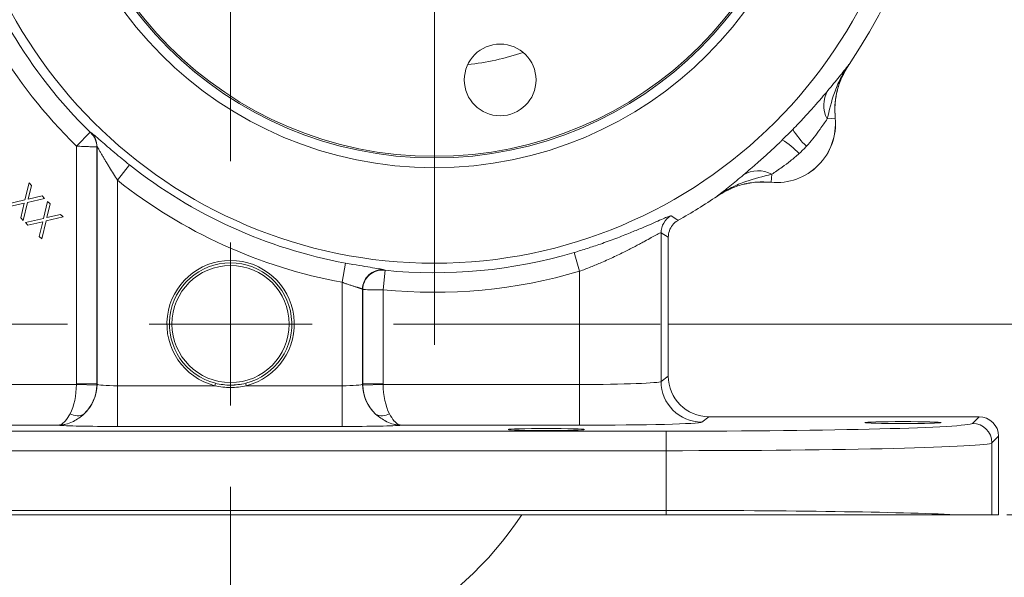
# Model space of a CAD drawing. Header units: inches. Extents: x 0.3 to 33.9, y 0.2 to 21.7.
# Tile 12 of 19: x 21.6 to 27.7, y 5.1 to 8.5. Entities that reach past the tile are written whole.
import ezdxf

# ---------------------------------------------------------------- set-up
doc = ezdxf.new("R2010")
doc.units = ezdxf.units.IN
doc.header["$MEASUREMENT"] = 0
doc.layers.add('SLD-0', color=7, linetype='Continuous', lineweight=15)
doc.styles.add('SLDTEXTSTYLE0', font='TXT', dxfattribs={"width": 0.75})
doc.dimstyles.new('SLDDIMSTYLE0', dxfattribs={"dimtxt": 0.25, "dimasz": 0.13, "dimexe": 0, "dimexo": 0.0625, "dimgap": 0.0625, "dimtad": 0, "dimtih": 1, "dimtoh": 1, "dimrnd": 1e-09, "dimzin": 12, "dimdsep": 46, "dimtxsty": 'SLDTEXTSTYLE0', "dimsah": 1, "dimcen": 0.09, "dimadec": 0, "dimazin": 3, "dimtfac": 1, "dimtofl": 0, "dimtmove": 0, "dimatfit": 3, "dimfxl": 1, "dimfrac": 2, "dimtolj": 1, "dimtzin": 12, "dimarcsym": 0})
doc.dimstyles.new('SLDDIMSTYLE1', dxfattribs={"dimtxt": 0.25, "dimasz": 0.13, "dimexe": 0, "dimexo": 0.0625, "dimgap": 0.0625, "dimtad": 0, "dimtih": 1, "dimtoh": 1, "dimrnd": 1e-09, "dimzin": 12, "dimdsep": 46, "dimtxsty": 'SLDTEXTSTYLE0', "dimsah": 1, "dimcen": 0.09, "dimadec": 0, "dimazin": 3, "dimtfac": 1, "dimtmove": 0, "dimatfit": 0, "dimfxl": 1, "dimfrac": 2, "dimtolj": 1, "dimtzin": 12, "dimarcsym": 0})

# ---------------------------------------------------------------- blocks, each defined once
blk = doc.blocks.new('_D_3')
at = {"layer": 'SLD-0'}
for p, q in [((19.5527, 7.7259), (19.5527, 14.5179)), ((22.9095, 9.3358), (22.9095, 14.5179)), ((19.5527, 14.3929), (20.6124, 14.3929)), ((20.752, 14.4297), (20.7012, 14.4297)), ((20.7012, 14.4297), (20.7012, 14.0329)), ((21.7102, 14.4297), (21.761, 14.4297)), ((21.761, 14.4297), (21.761, 14.0329)), ((22.9095, 14.3929), (21.8497, 14.3929)), ((20.7012, 14.0329), (20.752, 14.0329)), ((21.761, 14.0329), (21.7102, 14.0329))]:
    blk.add_line(p, q, dxfattribs=at)
for points in [[(19.5527, 14.3929), (19.6827, 14.3729), (19.6827, 14.4129)], [(22.9095, 14.3929), (22.7795, 14.4129), (22.7795, 14.3729)]]:
    blk.add_solid(points, dxfattribs=at)
at = {"layer": 'SLD-0', "char_height": 0.25, "attachment_point": 1, "style": 'SLDTEXTSTYLE0'}
for s, insert in [('3.36', (20.8062, 14.8028, 0.413)), ('85.26', (20.8154, 14.3551, 0.413))]:
    blk.add_mtext(s, dxfattribs=dict(at, insert=insert))
blk = doc.blocks.new('_D_4')
at = {"layer": 'SLD-0'}
for p, q in [((29.7431, 6.6508), (29.7431, 6.9008)), ((25.5945, 6.6508), (29.8681, 6.6508)), ((29.264, 6.1026), (29.2132, 6.1026)), ((29.2132, 6.1026), (29.2132, 5.7057)), ((30.2222, 6.1026), (30.273, 6.1026)), ((30.273, 6.1026), (30.273, 5.7057)), ((29.2132, 5.7057), (29.264, 5.7057)), ((30.273, 5.7057), (30.2222, 5.7057)), ((27.6711, 5.4808), (29.8681, 5.4808)), ((29.7431, 5.4808), (29.7431, 5.2308))]:
    blk.add_line(p, q, dxfattribs=at)
for points in [[(29.7431, 6.6508), (29.7631, 6.7808), (29.7231, 6.7808)], [(29.7431, 5.4808), (29.7231, 5.3508), (29.7631, 5.3508)]]:
    blk.add_solid(points, dxfattribs=at)
at = {"layer": 'SLD-0', "char_height": 0.25, "attachment_point": 1, "style": 'SLDTEXTSTYLE0'}
for s, insert in [('1.17', (29.3183, 6.4756, 0.413)), ('29.72', (29.3275, 6.028, 0.413))]:
    blk.add_mtext(s, dxfattribs=dict(at, insert=insert))
blk = doc.blocks.new('_D_5')
at = {"layer": 'SLD-0'}
for p, q in [((27.6656, 9.9804), (29.8681, 9.9804)), ((29.7431, 9.9804), (29.7431, 8.7264)), ((29.264, 8.3524), (29.2132, 8.3524)), ((29.2132, 8.3524), (29.2132, 7.9555)), ((30.2222, 8.3524), (30.273, 8.3524)), ((30.273, 8.3524), (30.273, 7.9555)), ((29.2132, 7.9555), (29.264, 7.9555)), ((30.273, 7.9555), (30.2222, 7.9555)), ((29.7431, 6.6508), (29.7431, 7.9047)), ((25.5945, 6.6508), (29.8681, 6.6508))]:
    blk.add_line(p, q, dxfattribs=at)
for points in [[(29.7431, 9.9804), (29.7231, 9.8504), (29.7631, 9.8504)], [(29.7431, 6.6508), (29.7631, 6.7808), (29.7231, 6.7808)]]:
    blk.add_solid(points, dxfattribs=at)
at = {"layer": 'SLD-0', "char_height": 0.25, "attachment_point": 1, "style": 'SLDTEXTSTYLE0'}
for s, insert in [('3.33', (29.3183, 8.7254, 0.413)), ('84.57', (29.3275, 8.2778, 0.413))]:
    blk.add_mtext(s, dxfattribs=dict(at, insert=insert))
blk = doc.blocks.new('SW_CENTERMARKSYMBOL_0')
at = {"layer": 'SLD-0', "color": 0}
blk.add_line((0, -1), (0, -3.4561), dxfattribs=at)
blk = doc.blocks.new('SW_CENTERMARKSYMBOL_1')
at = {"layer": 'SLD-0', "color": 0}
for p, q in [((0, 1), (0, 2.635)), ((0, 0), (0, 0.5)), ((-1, 0), (-2.635, 0)), ((0, 0), (-0.5, 0)), ((0, 0), (0, -0.5)), ((0, 0), (0.5, 0)), ((1, 0), (2.635, 0)), ((0, -1), (0, -2.635))]:
    blk.add_line(p, q, dxfattribs=at)

msp = doc.modelspace()

# ---------------------------------------------------------------- linework, layer by layer
at = {"color": 7, "linetype": 'Continuous', "lineweight": 15}
for p, q in [((26.7035, 8.2442), (26.6978, 8.2354)), ((26.7035, 8.2442), (26.7032, 8.2443)), ((26.5699, 7.9102), (26.6185, 7.9148)), ((26.6185, 7.9148), (26.6188, 7.9148)), ((22.048, 7.8284), (21.964, 7.7428)), ((22.0541, 7.8245), (22.0528, 7.8239)), ((21.964, 7.7428), (21.964, 6.2829)), ((22.0889, 7.7382), (22.0903, 7.7387)), ((22.0889, 6.2829), (22.0889, 7.7382)), ((22.0903, 7.7387), (22.0903, 6.2819)), ((22.2898, 7.6278), (22.2152, 7.5339)), ((26.2297, 7.57), (26.225, 7.5213)), ((21.6482, 7.4133), (21.6732, 7.5173)), ((21.6887, 7.5017), (21.6686, 7.418)), ((21.6732, 7.5173), (21.6887, 7.5017)), ((22.2152, 6.2724), (22.2152, 7.5339)), ((26.225, 7.521), (26.225, 7.5213)), ((21.6686, 7.418), (21.7527, 7.4378)), ((21.7527, 7.4378), (21.768, 7.4224)), ((25.8955, 7.4366), (25.8956, 7.4363)), ((21.5373, 7.3872), (21.6482, 7.4133)), ((21.6433, 7.3927), (21.5529, 7.3716)), ((21.6221, 7.3024), (21.6433, 7.3927)), ((21.6639, 7.3975), (21.6376, 7.2868)), ((21.768, 7.4224), (21.6639, 7.3975)), ((21.7619, 7.2996), (21.7869, 7.4036)), ((21.8024, 7.388), (21.7823, 7.3043)), ((21.7869, 7.4036), (21.8024, 7.388)), ((21.7823, 7.3043), (21.8664, 7.3241)), ((21.8664, 7.3241), (21.8817, 7.3088)), ((21.6376, 7.2868), (21.6221, 7.3024)), ((21.651, 7.2735), (21.7619, 7.2996)), ((21.6665, 7.2579), (21.651, 7.2735)), ((21.757, 7.279), (21.6665, 7.2579)), ((21.7358, 7.1887), (21.757, 7.279)), ((21.7776, 7.2839), (21.7513, 7.1731)), ((21.8817, 7.3088), (21.7776, 7.2839)), ((21.7513, 7.1731), (21.7358, 7.1887)), ((25.5502, 6.2987), (25.5502, 7.2098)), ((25.5502, 7.2098), (25.5945, 7.1836)), ((25.5945, 7.1836), (25.5945, 6.3319)), ((25.0164, 7.0899), (25.0505, 6.9749)), ((23.6155, 7.0249), (23.5938, 6.907)), ((23.857, 6.9807), (23.845, 6.8614)), ((23.8522, 6.9814), (23.8509, 6.9829)), ((25.0505, 6.9749), (25.0505, 6.2797)), ((23.5938, 6.907), (23.5938, 6.2724)), ((23.7187, 6.2819), (23.7187, 6.8636)), ((23.7187, 6.8636), (23.72, 6.8621)), ((23.72, 6.8621), (23.72, 6.2829)), ((23.845, 6.2829), (23.845, 6.8614)), ((22.0889, 6.2829), (21.964, 6.2829)), ((22.0903, 6.2819), (22.0889, 6.2829)), ((22.8166, 6.2869), (22.8129, 6.2724)), ((23.0061, 6.2724), (23.0024, 6.2869)), ((23.72, 6.2829), (23.7187, 6.2819)), ((23.845, 6.2829), (23.72, 6.2829)), ((25.5945, 6.3319), (25.5502, 6.2987)), ((21.964, 6.2797), (20.7584, 6.2797)), ((21.964, 6.2797), (22.0888, 6.2766)), ((22.2152, 6.2724), (22.2152, 6.0225)), ((22.8129, 6.2724), (22.2152, 6.2724)), ((23.5938, 6.2724), (23.0061, 6.2724)), ((23.5938, 6.2724), (23.5938, 6.0225)), ((23.845, 6.2797), (23.7201, 6.2766)), ((25.0505, 6.2797), (23.845, 6.2797)), ((25.0505, 6.2797), (25.0505, 6.0298)), ((25.8001, 6.0488), (25.8444, 6.082)), ((27.5012, 6.082), (25.8444, 6.082)), ((27.5012, 6.082), (27.4605, 6.0414)), ((25.5812, 5.9934), (20.2278, 5.9934)), ((20.7584, 6.0298), (21.8524, 6.0298)), ((22.2152, 6.0225), (23.5938, 6.0225)), ((23.9565, 6.0298), (25.0505, 6.0298)), ((25.5812, 5.8735), (25.5812, 5.9934)), ((27.5805, 5.9214), (27.6211, 5.9621)), ((27.5805, 5.4808), (27.5805, 5.9214)), ((27.6211, 5.4808), (27.6211, 5.9621)), ((20.2278, 5.8735), (25.5812, 5.8735)), ((25.5812, 5.8735), (25.5812, 5.5073)), ((25.5812, 5.5073), (20.2278, 5.5073)), ((25.5812, 5.4808), (25.5812, 5.5073)), ((25.5812, 5.4808), (20.2278, 5.4808)), ((27.5805, 5.4808), (27.3552, 5.4808)), ((27.6211, 5.4808), (27.5805, 5.4808))]:
    msp.add_line(p, q, dxfattribs=at)
at = {"color": 7, "linetype": 'Continuous', "lineweight": 15, "flags": 128}
for points in [[(25.6561, 7.2884), (25.6479, 7.2935), (25.6127, 7.3151)], [(22.9095, 6.2753), (22.9765, 6.2813), (23.0024, 6.2869)]]:
    msp.add_lwpolyline(points, dxfattribs=at)
at = {"color": 7, "linetype": 'Continuous', "lineweight": 15}
for centre, radius in [((24.1595, 9.9804), 2.9561), ((24.1595, 9.9804), 2.3701), ((24.1595, 9.9804), 2.31), ((24.1595, 9.9804), 2.3), ((24.5632, 8.1493), 0.22), ((22.9095, 6.6508), 0.3595)]:
    msp.add_circle(centre, radius, dxfattribs=at)
for centre, radius, start, end in [((24.1595, 9.9804), 3.08, 325.68866, 34.31134), ((24.1595, 9.9804), 3.0148, 210.65257, 225.54358), ((24.1595, 9.9804), 3.1348, 210.65257, 225.54358), ((24.1595, 9.9804), 1.75, 276.70688, 288.16426), ((26.7203, 7.9939), 0.1722, 148.54601, 209.09696), ((26.2595, 7.8804), 0.3607, 264.51489, 5.48511), ((26.2595, 7.8804), 0.361, 264.52223, 5.47777), ((21.9688, 7.7381), 0.1201, 0.03042, 45.63797), ((21.9702, 7.7387), 0.1201, 0.03043, 45.64837), ((26.7301, 8.0643), 0.4311, 210.49936, 228.25232), ((26.0755, 7.4098), 0.4311, 41.74768, 59.50064), ((24.1595, 9.9804), 3.0051, 231.52495, 259.57036), ((26.1459, 7.4195), 0.1722, 60.90304, 121.45399), ((24.1595, 9.9804), 3.125, 231.52495, 259.57036), ((24.1595, 9.9804), 3.08, 299.07314, 304.31134), ((25.6703, 7.2097), 0.1201, 118.64577, 179.95577), ((24.1595, 9.9804), 3.0148, 264.24184, 286.51375), ((22.9095, 6.6508), 0.3905, 284.31969, 255.68031), ((22.9095, 6.6508), 0.3755, 284.31969, 255.68031), ((23.8388, 6.8634), 0.1201, 84.21534, 179.90699), ((23.8401, 6.8619), 0.1201, 84.24267, 179.90704), ((24.1595, 9.9804), 3.1348, 264.24184, 286.51375), ((21.8389, 6.283), 0.25, 358.52616, 359.97382), ((23.97, 6.283), 0.25, 180.02618, 181.47384), ((25.8004, 6.2989), 0.2501, 180.05364, 269.93108), ((21.8401, 6.2821), 0.2502, 312.81617, 359.94243), ((23.9689, 6.2821), 0.2502, 180.05757, 227.18383), ((21.9694, 6.1676), 0.0801, 236.57933, 300.52452), ((23.8395, 6.1676), 0.0801, 239.47548, 303.42067), ((27.4604, 5.9213), 0.1201, 0.04597, 89.95403), ((22.9095, 6.6508), 2.135, 213.23055, 326.76945)]:
    msp.add_arc(centre, radius, start, end, dxfattribs=at)
for centre, major_axis, ratio, start_param, end_param in [((21.8389, 6.283), (0.1001, -0.0751), 0.999049, 0.617693, 0.642959), ((23.97, 6.283), (0.1001, 0.0751), 0.999049, 2.498634, 2.5239), ((25.0505, 6.2994), (0.5, 0), 0.039279, 4.712389, 6.248279), ((25.8446, 6.3321), (-0.2002, -0.1501), 0.999049, 5.640226, 7.210109), ((21.8433, 6.2797), (0.0041, 0.25), 0.482584, 3.922427, 4.720341), ((21.8433, 6.2797), (0.0815, 0.2369), 0.978221, 4.226504, 5.024418), ((22.2152, 6.2822), (0.125, 0), 0.078558, 3.176499, 4.712389), ((23.5938, 6.2822), (0.125, 0), 0.078558, 4.712389, 6.248279), ((23.9657, 6.2797), (-0.0815, 0.2369), 0.978221, 1.258768, 2.056681), ((23.9657, 6.2797), (-0.0041, 0.25), 0.482584, 1.562845, 2.360758), ((25.0505, 6.0494), (0.75, 0), 0.026186, 4.712389, 6.248279), ((25.5812, 6.0426), (1.88, 0), 0.026186, 4.712389, 6.257005), ((27.5011, 5.962), (0.0849, 0.0849), 0.999315, 5.49813, 7.068241), ((22.2152, 6.0323), (0.375, 0), 0.026186, 3.397717, 4.712389), ((23.5938, 6.0323), (0.375, 0), 0.026186, 4.712389, 6.027061), ((25.5812, 5.9227), (2, 0), 0.024615, 4.712389, 6.257005), ((25.5812, 5.458), (2, 0), 0.024615, 0.479944, 1.570796)]:
    msp.add_ellipse(centre, major_axis=major_axis, ratio=ratio, start_param=start_param, end_param=end_param, dxfattribs=at)
for centre in [(27.0345, 6.046), (24.8465, 6.0035)]:
    msp.add_ellipse(centre, major_axis=(0.2344, 0), ratio=0.026186, dxfattribs=at)
for points, knots in [([(26.5699, 7.9102), (26.5825, 7.9638), (26.6025, 8.0481), (26.65, 8.1596), (26.6837, 8.2164), (26.7031, 8.2441), (26.7032, 8.2443)], [0, 0, 0, 0, 0.458943, 0.721865, 0.99767, 1, 1, 1, 1]), ([(26.7032, 8.2443), (26.7031, 8.2442), (26.6935, 8.2316), (26.674, 8.2066), (26.6338, 8.1561), (26.5975, 8.1126), (26.5734, 8.0837)], [0, 0, 0, 0, 0.002547, 0.254971, 0.506602, 1, 1, 1, 1]), ([(26.6185, 7.9148), (26.6172, 7.9431), (26.6145, 8.0004), (26.6294, 8.0856), (26.6572, 8.169), (26.6877, 8.2189), (26.7032, 8.2443)], [0, 0, 0, 0, 0.243914, 0.495196, 0.743693, 1, 1, 1, 1]), ([(26.6865, 8.2163), (26.6744, 8.1941), (26.6486, 8.1469), (26.6265, 8.0706), (26.6149, 7.9916), (26.6175, 7.9406), (26.6188, 7.9148)], [0, 0, 0, 0, 0.241066, 0.513053, 0.753661, 1, 1, 1, 1]), ([(26.5734, 8.0837), (26.5614, 8.0695), (26.5369, 8.0406), (26.4884, 7.9849), (26.4291, 7.9189), (26.3824, 7.8703), (26.3586, 7.8455)], [0, 0, 0, 0, 0.21336, 0.43352, 0.711269, 1, 1, 1, 1]), ([(26.443, 7.7426), (26.4461, 7.7461), (26.4627, 7.7643), (26.491, 7.7991), (26.5319, 7.8548), (26.5557, 7.8896), (26.5699, 7.9102)], [0, 0, 0, 0, 0.061603, 0.328469, 0.601193, 1, 1, 1, 1]), ([(22.0528, 7.8239), (22.0528, 7.824), (22.0527, 7.824), (22.0523, 7.8243), (22.0514, 7.8251), (22.0499, 7.8265), (22.0487, 7.8277), (22.048, 7.8284)], [0, 0, 0, 0, 0.100164, 0.247152, 0.426835, 0.662426, 1, 1, 1, 1]), ([(22.2898, 7.6278), (22.2587, 7.6529), (22.2114, 7.6911), (22.1545, 7.7398), (22.1269, 7.7637), (22.0995, 7.7877), (22.0752, 7.8088), (22.0575, 7.8234), (22.055, 7.8242), (22.0541, 7.8245)], [0, 0, 0, 0, 0.280432, 0.426364, 0.572079, 0.58885, 0.767294, 0.917527, 1, 1, 1, 1]), ([(21.964, 7.7428), (21.9781, 7.7423), (21.9973, 7.7415), (22.0283, 7.7403), (22.0544, 7.7393), (22.0761, 7.7386), (22.0867, 7.7382), (22.0883, 7.7382), (22.0889, 7.7382)], [0, 0, 0, 0, 0.219589, 0.30026, 0.526683, 0.716332, 0.883009, 1, 1, 1, 1]), ([(22.0903, 7.7387), (22.0907, 7.7384), (22.0915, 7.7379), (22.095, 7.7327), (22.0984, 7.7271), (22.1035, 7.7187), (22.1107, 7.7064), (22.1209, 7.6889), (22.1317, 7.6704), (22.1429, 7.6514), (22.1546, 7.6316), (22.1704, 7.6055), (22.1904, 7.5728), (22.2069, 7.5469), (22.2152, 7.5339)], [0, 0, 0, 0, 0.062031, 0.108455, 0.156522, 0.184681, 0.267526, 0.352658, 0.433762, 0.515532, 0.598872, 0.68259, 0.840369, 1, 1, 1, 1]), ([(26.2943, 7.7812), (26.2897, 7.7767), (26.2635, 7.7512), (26.2147, 7.7053), (26.1541, 7.6507), (26.0997, 7.6034), (26.0708, 7.5789), (26.0561, 7.5664)], [0, 0, 0, 0, 0.054789, 0.306864, 0.566571, 0.779999, 1, 1, 1, 1]), ([(26.2297, 7.57), (26.2503, 7.5841), (26.2862, 7.6088), (26.346, 7.6523), (26.38, 7.6818), (26.3972, 7.6968)], [0, 0, 0, 0, 0.3988761, 0.6949123, 1, 1, 1, 1]), ([(25.8955, 7.4366), (25.8958, 7.4368), (25.9235, 7.4562), (25.9802, 7.4898), (26.0917, 7.5373), (26.1761, 7.5573), (26.2297, 7.57)], [0, 0, 0, 0, 0.00233, 0.278135, 0.541057, 1, 1, 1, 1]), ([(26.0561, 7.5664), (26.0273, 7.5423), (25.9837, 7.506), (25.9333, 7.4658), (25.9082, 7.4464), (25.8957, 7.4367), (25.8955, 7.4366)], [0, 0, 0, 0, 0.493398, 0.745029, 0.997453, 1, 1, 1, 1]), ([(25.8955, 7.4366), (25.8969, 7.4376), (25.9212, 7.454), (25.972, 7.4822), (26.0522, 7.5101), (26.1378, 7.5252), (26.1956, 7.5226), (26.225, 7.5213)], [0, 0, 0, 0, 0.014322, 0.253699, 0.500028, 0.74622, 1, 1, 1, 1]), ([(25.8956, 7.4363), (25.92, 7.4512), (25.9693, 7.4815), (26.0515, 7.5094), (26.1378, 7.5249), (26.1956, 7.5223), (26.225, 7.521)], [0, 0, 0, 0, 0.246215, 0.500001, 0.746214, 1, 1, 1, 1]), ([(25.5806, 7.3048), (25.5798, 7.3045), (25.5713, 7.3013), (25.5426, 7.2886), (25.4945, 7.2675), (25.4333, 7.2408), (25.3597, 7.2101), (25.2744, 7.1765), (25.1854, 7.1441), (25.0986, 7.1149), (25.0438, 7.0982), (25.0164, 7.0899)], [0, 0, 0, 0, 0.011812, 0.132456, 0.253137, 0.379179, 0.505243, 0.642974, 0.780689, 0.890352, 1, 1, 1, 1]), ([(25.6561, 7.2884), (25.6544, 7.2874), (25.641, 7.2797), (25.6191, 7.2599), (25.5985, 7.2241), (25.5958, 7.1971), (25.5945, 7.1836)], [0, 0, 0, 0, 0.048482, 0.36561, 0.682807, 1, 1, 1, 1]), ([(25.0505, 6.9749), (25.062, 6.9792), (25.0964, 6.992), (25.1418, 7.0102), (25.1886, 7.0301), (25.2261, 7.0466), (25.2651, 7.0646), (25.3029, 7.0827), (25.3378, 7.1), (25.3695, 7.1162), (25.3983, 7.1313), (25.4254, 7.1458), (25.4576, 7.1633), (25.4851, 7.1784), (25.5074, 7.1906), (25.5217, 7.1982), (25.537, 7.2059), (25.5472, 7.2103), (25.5494, 7.2099), (25.5502, 7.2098)], [0, 0, 0, 0, 0.045245, 0.136363, 0.18228, 0.238489, 0.295038, 0.352649, 0.410626, 0.46135, 0.512338, 0.564187, 0.616352, 0.711612, 0.759887, 0.808828, 0.855912, 0.951166, 1, 1, 1, 1]), ([(23.8509, 6.9829), (23.8474, 6.9842), (23.8404, 6.9868), (23.7979, 6.994), (23.7367, 7.0039), (23.6718, 7.0147), (23.6305, 7.0222), (23.6155, 7.0249)], [0, 0, 0, 0, 0.221817, 0.441703, 0.659552, 0.876451, 1, 1, 1, 1]), ([(23.857, 6.9807), (23.8567, 6.9808), (23.8559, 6.9808), (23.8545, 6.981), (23.8533, 6.9812), (23.8524, 6.9813), (23.8523, 6.9814), (23.8522, 6.9814)], [0, 0, 0, 0, 0.1199808, 0.3375209, 0.5564508, 0.7772561, 1, 1, 1, 1]), ([(23.5938, 6.907), (23.5977, 6.9056), (23.6057, 6.9027), (23.617, 6.8988), (23.6276, 6.8952), (23.6375, 6.8919), (23.6473, 6.8887), (23.6566, 6.8857), (23.6654, 6.8829), (23.6737, 6.8802), (23.6816, 6.8778), (23.6888, 6.8755), (23.6952, 6.8734), (23.701, 6.8715), (23.7061, 6.8697), (23.7103, 6.8681), (23.7149, 6.8663), (23.7178, 6.8647), (23.7185, 6.8639), (23.7187, 6.8636)], [0, 0, 0, 0, 0.06387, 0.128268, 0.183084, 0.238247, 0.294522, 0.35119, 0.40493, 0.459025, 0.514256, 0.569887, 0.622889, 0.676254, 0.730772, 0.785694, 0.838329, 0.945413, 1, 1, 1, 1]), ([(23.72, 6.8621), (23.7219, 6.8621), (23.7256, 6.862), (23.7484, 6.8619), (23.781, 6.8617), (23.8153, 6.8615), (23.8372, 6.8614), (23.845, 6.8614)], [0, 0, 0, 0, 0.2193017, 0.4381537, 0.657547, 0.8778835, 1, 1, 1, 1]), ([(23.0061, 6.2724), (22.9739, 6.2666), (22.9095, 6.255), (22.8451, 6.2666), (22.8129, 6.2724)], [0, 0, 0, 0, 0.499477, 1, 1, 1, 1]), ([(21.9253, 6.1007), (21.9155, 6.084), (21.9047, 6.0655), (21.8874, 6.0469), (21.8769, 6.0383), (21.8659, 6.0328), (21.86, 6.031), (21.8567, 6.0303), (21.8548, 6.03), (21.8538, 6.0299), (21.8532, 6.0299), (21.8529, 6.0298), (21.8527, 6.0298), (21.8526, 6.0298), (21.8525, 6.0298), (21.8524, 6.0298)], [0, 0, 0, 0, 0.416891, 0.461413, 0.703997, 0.834066, 0.906642, 0.947465, 0.970451, 0.983387, 0.990662, 0.994753, 0.996173, 0.996798, 1, 1, 1, 1]), ([(22.0101, 6.0986), (21.9891, 6.0817), (21.9666, 6.0635), (21.9285, 6.0453), (21.9058, 6.0372), (21.881, 6.0322), (21.8682, 6.0307), (21.8612, 6.0302), (21.8573, 6.03), (21.8552, 6.0299), (21.854, 6.0298), (21.8533, 6.0298), (21.8531, 6.0298), (21.8528, 6.0298), (21.8526, 6.0298), (21.8524, 6.0298)], [0, 0, 0, 0, 0.426251, 0.457293, 0.712383, 0.842296, 0.912355, 0.951016, 0.972553, 0.984602, 0.991356, 0.995145, 0.996106, 0.996742, 1, 1, 1, 1]), ([(23.7988, 6.0986), (23.8198, 6.0817), (23.8423, 6.0635), (23.8804, 6.0453), (23.9032, 6.0372), (23.9279, 6.0322), (23.9408, 6.0307), (23.9478, 6.0302), (23.9516, 6.03), (23.9538, 6.0299), (23.955, 6.0298), (23.9556, 6.0298), (23.9559, 6.0298), (23.9562, 6.0298), (23.9564, 6.0298), (23.9565, 6.0298)], [0, 0, 0, 0, 0.426251, 0.457293, 0.712383, 0.842296, 0.912355, 0.951016, 0.972553, 0.984602, 0.991356, 0.995145, 0.996106, 0.996742, 1, 1, 1, 1]), ([(23.8837, 6.1007), (23.8934, 6.084), (23.9042, 6.0655), (23.9216, 6.0469), (23.932, 6.0383), (23.943, 6.0328), (23.949, 6.031), (23.9523, 6.0303), (23.9542, 6.03), (23.9552, 6.0299), (23.9558, 6.0299), (23.9561, 6.0298), (23.9562, 6.0298), (23.9564, 6.0298), (23.9565, 6.0298), (23.9565, 6.0298)], [0, 0, 0, 0, 0.416891, 0.461413, 0.703997, 0.834066, 0.906642, 0.947465, 0.970451, 0.983387, 0.990662, 0.994753, 0.996173, 0.996798, 1, 1, 1, 1]), ([(27.3552, 5.4808), (27.3157, 5.4808), (27.2395, 5.4808), (27.0975, 5.4808), (26.9418, 5.4808), (26.7687, 5.4808), (26.5805, 5.4808), (26.38, 5.4808), (26.1464, 5.4808), (25.879, 5.4808), (25.6805, 5.4808), (25.5812, 5.4808)], [0, 0, 0, 0, 0.110367, 0.212962, 0.315885, 0.418482, 0.52113, 0.624104, 0.726755, 0.863377, 1, 1, 1, 1])]:
    msp.add_open_spline(points, degree=3, knots=knots, dxfattribs=at)
for points in [[(26.3586, 7.8455), (26.348, 7.8347), (26.3268, 7.8131), (26.3052, 7.7918), (26.2943, 7.7812)], [(26.3972, 7.6968), (26.4051, 7.7042), (26.4209, 7.719), (26.4356, 7.7348), (26.443, 7.7426)], [(22.8166, 6.2869), (22.8476, 6.2811), (22.9095, 6.2694), (22.9714, 6.2811), (23.0024, 6.2869)]]:
    msp.add_open_spline(points, degree=3, dxfattribs=at)
at = {"color": 8, "linetype": 'Continuous', "lineweight": 15}
msp.add_open_spline([(25.6127, 7.3151), (25.6105, 7.3151), (25.6062, 7.3151), (25.5888, 7.3081), (25.5806, 7.3048)], degree=3, knots=[0, 0, 0, 0, 0.525401, 1, 1, 1, 1], dxfattribs=at)

# ---------------------------------------------------------------- block references
at = {"layer": 'SLD-0'}
for name, p in [('SW_CENTERMARKSYMBOL_0', (24.1595, 9.9804)), ('SW_CENTERMARKSYMBOL_1', (22.9095, 6.6508))]:
    msp.add_blockref(name, p, dxfattribs=at)

# ---------------------------------------------------------------- dimensions: what is measured, and where the dimension line sits
dim = msp.add_linear_dim(base=(22.9095, 14.3929), p1=(19.5527, 7.6759), p2=(22.9095, 9.2858), dimstyle='SLDDIMSTYLE0', dxfattribs=at)
dim.commit()
dim.dimension.update_dxf_attribs({"geometry": '_D_3', "text_midpoint": (21.2311, 14.3929), "dimtype": 160})
for base, p1, p2, dimstyle, picture, middle in [((29.7431, 9.9804), (25.5445, 6.6508), (27.6156, 9.9804), 'SLDDIMSTYLE0', '_D_5', (29.7431, 8.3156)), ((29.7431, 6.6508), (27.6211, 5.4808), (25.5445, 6.6508), 'SLDDIMSTYLE1', '_D_4', (29.7431, 6.0658))]:
    dim = msp.add_linear_dim(base=base, p1=p1, p2=p2, angle=90, dimstyle=dimstyle, dxfattribs=at)
    dim.commit()
    dim.dimension.update_dxf_attribs({"geometry": picture, "text_midpoint": middle, "dimtype": 160})

doc.saveas('drawing.dxf')
